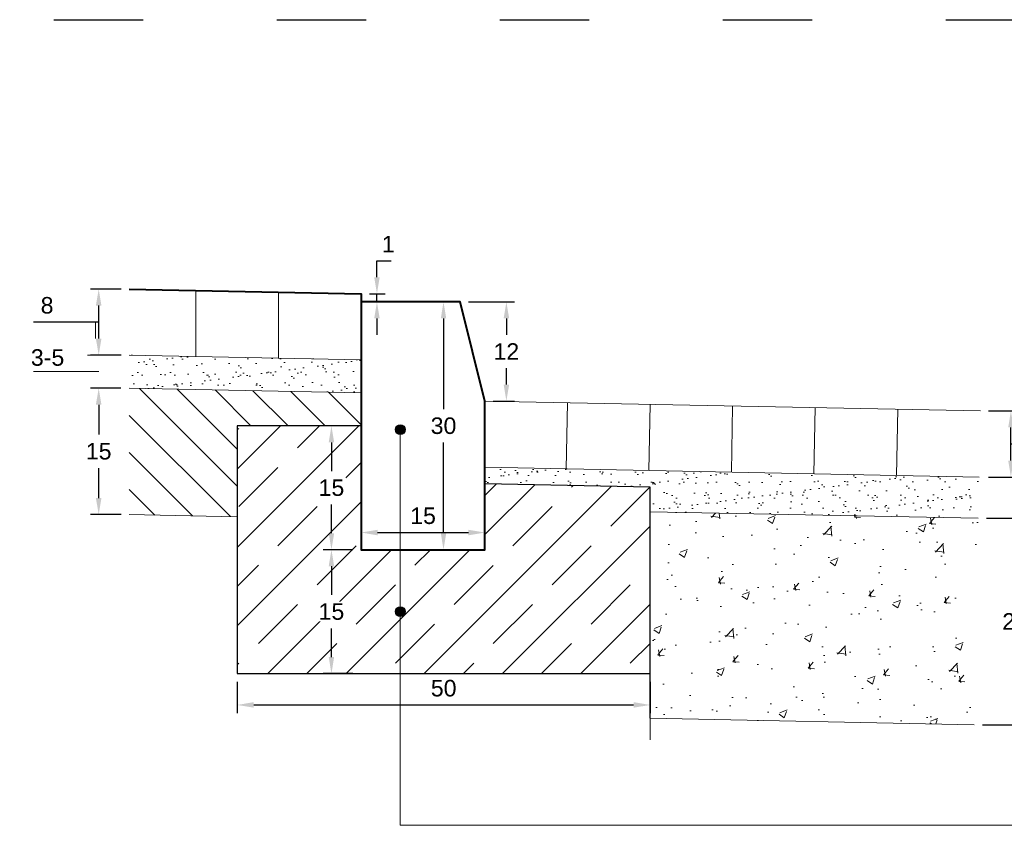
# Model space of a CAD drawing. Header units: millimetres. Extents: x 2422 to 2697, y 999 to 1037.
# Tile 30 of 48: x 2657.791 to 2658.984, y 1021.598 to 1022.573. Entities that reach past the tile are written whole.
import ezdxf

# ---------------------------------------------------------------- set-up
doc = ezdxf.new("R2010")
doc.units = ezdxf.units.MM
doc.linetypes.add('ACAD_ISO03W100', pattern=[30, 12, -18])
for name, color, linetype, lineweight in [('_JB_Chodnik', 52, 'Continuous', 9), ('_JB_Opisowe', 7, 'Continuous', 0), ('_PN-konstrukcja_linie', 7, 'Continuous', 18), ('_PN-konstrukcja_wypełnienie', 7, 'Continuous', 0), ('_PN-kostka_szara', 251, 'Continuous', 13), ('_PN-kraweznik', 7, 'Continuous', 40), ('_PN-nawierzchnia_kostka_szara', 251, 'Continuous', 40), ('_PN-podsypka_wypełnienie', 7, 'Continuous', 9), ('_PN-wymiary', 7, 'Continuous', 15), ('_PN-ława-wypełnienie', 7, 'Continuous', 0), ('_SZK-wymiary_0.2', 7, 'Continuous', 15), ('Podbduowa', 34, 'Continuous', 9)]:
    doc.layers.add(name, color=color, linetype=linetype, lineweight=lineweight)
doc.layers.add('_JB_Nawierzchnia_Jezdnia_Kostka', color=133, linetype='Continuous', lineweight=9, transparency=0.15)
doc.layers.add('_JB_Warstwy_Wiążące', color=7, linetype='Continuous', lineweight=13, true_color=0x636363)
for name, color, linetype in [('_PN-ława', 7, 'Continuous'), ('_SZK-opis_0.2', 7, 'Continuous'), ('Podsypka', 30, 'Continuous')]:
    doc.layers.add(name, color=color, linetype=linetype)
doc.layers.add('TEMP', color=80, linetype='Continuous', plot=False)
doc.styles.add('standard szczeg', font='arial.ttf', dxfattribs={"height": 0.02})
doc.dimstyles.new('p normalny szczeg.', dxfattribs={"dimtxt": 0.02, "dimasz": 0.02, "dimexe": 0.01, "dimexo": 0.01, "dimgap": 0.01, "dimtad": 1, "dimtih": 1, "dimtoh": 1, "dimdec": 0, "dimlfac": 100, "dimzin": 1, "dimtxsty": 'standard szczeg', "dimcen": 2.5, "dimazin": 0, "dimtfac": 1, "dimtdec": 0, "dimtmove": 0, "dimatfit": 3, "dimfxl": 1, "dimarcsym": 0})

# ---------------------------------------------------------------- blocks, each defined once
blk = doc.blocks.new('*D71')
at = {"layer": '_SZK-wymiary_0.2', "color": 0, "lineweight": -2, "transparency": 16777216}
for p, q in [((2658.1948, 1022.0814), (2658.1589, 1022.0814)), ((2658.1689, 1022.0614), (2658.1689, 1022.0266)), ((2658.1689, 1021.9514), (2658.1689, 1021.9861)), ((2658.1948, 1021.9314), (2658.1589, 1021.9314))]:
    blk.add_line(p, q, dxfattribs=at)
at = {"layer": '_SZK-wymiary_0.2', "color": 0, "transparency": 16777216}
for points in [[(2658.1656, 1022.0614), (2658.1722, 1022.0614), (2658.1689, 1022.0814)], [(2658.1656, 1021.9514), (2658.1722, 1021.9514), (2658.1689, 1021.9314)]]:
    blk.add_solid(points, dxfattribs=at)
at = {"layer": 'Defpoints', "color": 0, "transparency": 16777216}
for p in [(2658.2048, 1022.0814), (2658.1689, 1021.9314), (2658.2048, 1021.9314)]:
    blk.add_point(p, dxfattribs=at)
at = {"layer": '_SZK-wymiary_0.2', "color": 0, "transparency": 16777216, "insert": (2658.1689, 1022.0064), "char_height": 0.02, "attachment_point": 5, "style": 'standard szczeg', "bg_fill": 3, "box_fill_scale": 1.1, "bg_fill_color": 256, "bg_fill_true_color": 13158600, "bg_fill_transparency": 0}
blk.add_mtext('15', dxfattribs=at)
blk = doc.blocks.new('*D72')
at = {"layer": '_SZK-wymiary_0.2', "color": 0, "lineweight": -2, "transparency": 16777216}
for p, q in [((2658.1948, 1021.9314), (2658.1589, 1021.9314)), ((2658.1689, 1021.9114), (2658.1689, 1021.8766)), ((2658.1689, 1021.8014), (2658.1689, 1021.8361)), ((2658.1948, 1021.7814), (2658.1589, 1021.7814))]:
    blk.add_line(p, q, dxfattribs=at)
at = {"layer": '_SZK-wymiary_0.2', "color": 0, "transparency": 16777216}
for points in [[(2658.1656, 1021.9114), (2658.1722, 1021.9114), (2658.1689, 1021.9314)], [(2658.1656, 1021.8014), (2658.1722, 1021.8014), (2658.1689, 1021.7814)]]:
    blk.add_solid(points, dxfattribs=at)
at = {"layer": 'Defpoints', "color": 0, "transparency": 16777216}
for p in [(2658.2048, 1021.9314), (2658.1689, 1021.7814), (2658.2048, 1021.7814)]:
    blk.add_point(p, dxfattribs=at)
at = {"layer": '_SZK-wymiary_0.2', "color": 0, "transparency": 16777216, "insert": (2658.1689, 1021.8564), "char_height": 0.02, "attachment_point": 5, "style": 'standard szczeg', "bg_fill": 3, "box_fill_scale": 1.1, "bg_fill_color": 256, "bg_fill_true_color": 13158600, "bg_fill_transparency": 0}
blk.add_mtext('15', dxfattribs=at)
blk = doc.blocks.new('*D73')
at = {"layer": '_SZK-wymiary_0.2', "color": 0, "lineweight": -2, "transparency": 16777216}
for p, q in [((2658.2048, 1021.9414), (2658.2048, 1021.9622)), ((2658.2248, 1021.9522), (2658.3348, 1021.9522)), ((2658.3548, 1021.9414), (2658.3548, 1021.9622))]:
    blk.add_line(p, q, dxfattribs=at)
at = {"layer": '_SZK-wymiary_0.2', "color": 0, "transparency": 16777216}
for points in [[(2658.2248, 1021.9555), (2658.2248, 1021.9488), (2658.2048, 1021.9522)], [(2658.3348, 1021.9555), (2658.3348, 1021.9488), (2658.3548, 1021.9522)]]:
    blk.add_solid(points, dxfattribs=at)
at = {"layer": 'Defpoints', "color": 0, "transparency": 16777216}
for p in [(2658.3548, 1021.9522), (2658.2048, 1021.9314), (2658.3548, 1021.9314)]:
    blk.add_point(p, dxfattribs=at)
at = {"layer": '_SZK-wymiary_0.2', "color": 0, "transparency": 16777216, "insert": (2658.2798, 1021.9724), "char_height": 0.02, "attachment_point": 5, "style": 'standard szczeg', "bg_fill": 3, "box_fill_scale": 1.1, "bg_fill_color": 256, "bg_fill_true_color": 13158600, "bg_fill_transparency": 0}
blk.add_mtext('15', dxfattribs=at)
blk = doc.blocks.new('*D74')
at = {"layer": '_SZK-wymiary_0.2', "color": 0, "lineweight": -2, "transparency": 16777216}
for p, q in [((2658.2871, 1022.2314), (2658.3146, 1022.2314)), ((2658.3046, 1022.2114), (2658.3046, 1022.1016)), ((2658.3046, 1021.9514), (2658.3046, 1022.0611)), ((2658.2871, 1021.9314), (2658.3146, 1021.9314))]:
    blk.add_line(p, q, dxfattribs=at)
at = {"layer": '_SZK-wymiary_0.2', "color": 0, "transparency": 16777216}
for points in [[(2658.3013, 1022.2114), (2658.3079, 1022.2114), (2658.3046, 1022.2314)], [(2658.3013, 1021.9514), (2658.3079, 1021.9514), (2658.3046, 1021.9314)]]:
    blk.add_solid(points, dxfattribs=at)
at = {"layer": 'Defpoints', "color": 0, "transparency": 16777216}
for p in [(2658.2771, 1022.2314), (2658.3046, 1022.2314), (2658.2771, 1021.9314)]:
    blk.add_point(p, dxfattribs=at)
at = {"layer": '_SZK-wymiary_0.2', "color": 0, "transparency": 16777216, "insert": (2658.3046, 1022.0814), "char_height": 0.02, "attachment_point": 5, "style": 'standard szczeg', "bg_fill": 3, "box_fill_scale": 1.1, "bg_fill_color": 256, "bg_fill_true_color": 13158600, "bg_fill_transparency": 0}
blk.add_mtext('30', dxfattribs=at)
blk = doc.blocks.new('*D75')
at = {"layer": '_SZK-wymiary_0.2', "color": 0, "lineweight": -2, "transparency": 16777216}
for p, q in [((2658.0548, 1021.7714), (2658.0548, 1021.7334)), ((2658.5548, 1021.7714), (2658.5548, 1021.7334)), ((2658.0748, 1021.7434), (2658.5348, 1021.7434))]:
    blk.add_line(p, q, dxfattribs=at)
at = {"layer": '_SZK-wymiary_0.2', "color": 0, "transparency": 16777216}
for points in [[(2658.0748, 1021.7468), (2658.0748, 1021.7401), (2658.0548, 1021.7434)], [(2658.5348, 1021.7468), (2658.5348, 1021.7401), (2658.5548, 1021.7434)]]:
    blk.add_solid(points, dxfattribs=at)
at = {"layer": 'Defpoints', "color": 0, "transparency": 16777216}
for p in [(2658.0548, 1021.7814), (2658.5548, 1021.7814), (2658.5548, 1021.7434)]:
    blk.add_point(p, dxfattribs=at)
at = {"layer": '_SZK-wymiary_0.2', "color": 0, "transparency": 16777216, "insert": (2658.3048, 1021.7636), "char_height": 0.02, "attachment_point": 5, "style": 'standard szczeg', "bg_fill": 3, "box_fill_scale": 1.1, "bg_fill_color": 256, "bg_fill_true_color": 13158600, "bg_fill_transparency": 0}
blk.add_mtext('50', dxfattribs=at)
blk = doc.blocks.new('*D76')
at = {"layer": '_SZK-wymiary_0.2', "color": 0, "lineweight": -2, "transparency": 16777216}
for p, q in [((2658.224, 1022.2613), (2658.224, 1022.2813)), ((2658.224, 1022.2813), (2658.2414, 1022.2813)), ((2658.215, 1022.2413), (2658.234, 1022.2413)), ((2658.224, 1022.2314), (2658.224, 1022.2413)), ((2658.2148, 1022.2314), (2658.234, 1022.2314)), ((2658.224, 1022.2114), (2658.224, 1022.1914))]:
    blk.add_line(p, q, dxfattribs=at)
at = {"layer": '_SZK-wymiary_0.2', "color": 0, "transparency": 16777216}
for points in [[(2658.2207, 1022.2613), (2658.2273, 1022.2613), (2658.224, 1022.2413)], [(2658.2207, 1022.2114), (2658.2273, 1022.2114), (2658.224, 1022.2314)]]:
    blk.add_solid(points, dxfattribs=at)
at = {"layer": 'Defpoints', "color": 0, "transparency": 16777216}
for p in [(2658.205, 1022.2413), (2658.224, 1022.2413), (2658.2048, 1022.2314)]:
    blk.add_point(p, dxfattribs=at)
at = {"layer": '_SZK-wymiary_0.2', "color": 0, "transparency": 16777216, "insert": (2658.2377, 1022.3014), "char_height": 0.02, "attachment_point": 5, "style": 'standard szczeg', "bg_fill": 3, "box_fill_scale": 1.1, "bg_fill_color": 256, "bg_fill_true_color": 13158600, "bg_fill_transparency": 0}
blk.add_mtext('1', dxfattribs=at)
blk = doc.blocks.new('*D77')
at = {"layer": '_SZK-wymiary_0.2', "color": 0, "lineweight": -2, "transparency": 16777216}
for p, q in [((2657.914, 1022.127), (2657.8771, 1022.127)), ((2657.8871, 1022.107), (2657.8871, 1022.0707)), ((2657.8871, 1021.994), (2657.8871, 1022.0303)), ((2657.9141, 1021.974), (2657.8771, 1021.974))]:
    blk.add_line(p, q, dxfattribs=at)
at = {"layer": '_SZK-wymiary_0.2', "color": 0, "transparency": 16777216}
for points in [[(2657.8837, 1022.107), (2657.8904, 1022.107), (2657.8871, 1022.127)], [(2657.8837, 1021.994), (2657.8904, 1021.994), (2657.8871, 1021.974)]]:
    blk.add_solid(points, dxfattribs=at)
at = {"layer": 'Defpoints', "color": 0, "transparency": 16777216}
for p in [(2657.924, 1022.127), (2657.8871, 1021.974), (2657.9241, 1021.974)]:
    blk.add_point(p, dxfattribs=at)
at = {"layer": '_SZK-wymiary_0.2', "color": 0, "transparency": 16777216, "insert": (2657.8871, 1022.0505), "char_height": 0.02, "attachment_point": 5, "style": 'standard szczeg'}
blk.add_mtext('15', dxfattribs=at)
blk = doc.blocks.new('*D78')
at = {"layer": '_SZK-wymiary_0.2', "color": 0, "lineweight": -2, "ltscale": 0.09, "transparency": 16777216}
for p, q in [((2657.9141, 1022.247), (2657.8771, 1022.247)), ((2657.8871, 1022.187), (2657.8871, 1022.227)), ((2657.8412, 1022.207), (2657.8081, 1022.207)), ((2657.8871, 1022.207), (2657.8412, 1022.207)), ((2657.9141, 1022.167), (2657.8771, 1022.167))]:
    blk.add_line(p, q, dxfattribs=at)
at = {"layer": '_SZK-wymiary_0.2', "color": 0, "ltscale": 0.09, "transparency": 16777216}
for points in [[(2657.8837, 1022.227), (2657.8904, 1022.227), (2657.8871, 1022.247)], [(2657.8837, 1022.187), (2657.8904, 1022.187), (2657.8871, 1022.167)]]:
    blk.add_solid(points, dxfattribs=at)
at = {"layer": 'Defpoints', "color": 0, "ltscale": 0.09, "transparency": 16777216}
for p in [(2657.8871, 1022.247), (2657.9241, 1022.247), (2657.9241, 1022.167)]:
    blk.add_point(p, dxfattribs=at)
at = {"layer": '_SZK-wymiary_0.2', "color": 0, "ltscale": 0.09, "transparency": 16777216, "insert": (2657.8246, 1022.2272), "char_height": 0.02, "attachment_point": 5, "style": 'standard szczeg', "bg_fill": 3, "box_fill_scale": 1.1, "bg_fill_color": 256, "bg_fill_true_color": 13158600, "bg_fill_transparency": 0}
blk.add_mtext('8', dxfattribs=at)
blk = doc.blocks.new('*D420')
at = {"layer": '_SZK-wymiary_0.2', "color": 0, "lineweight": -2, "ltscale": 0.09, "transparency": 16777216}
for p, q in [((2658.9646, 1022.0994), (2659.0016, 1022.0994)), ((2658.9916, 1022.0394), (2658.9916, 1022.0794)), ((2658.9916, 1022.0594), (2659.0375, 1022.0594)), ((2659.0375, 1022.0594), (2659.0706, 1022.0594)), ((2658.9646, 1022.0194), (2659.0016, 1022.0194))]:
    blk.add_line(p, q, dxfattribs=at)
at = {"layer": '_SZK-wymiary_0.2', "color": 0, "ltscale": 0.09, "transparency": 16777216}
for points in [[(2658.9883, 1022.0794), (2658.9949, 1022.0794), (2658.9916, 1022.0994)], [(2658.9883, 1022.0394), (2658.9949, 1022.0394), (2658.9916, 1022.0194)]]:
    blk.add_solid(points, dxfattribs=at)
at = {"layer": 'Defpoints', "color": 0, "ltscale": 0.09, "transparency": 16777216}
for p in [(2658.9546, 1022.0994), (2658.9916, 1022.0994), (2658.9546, 1022.0194)]:
    blk.add_point(p, dxfattribs=at)
at = {"layer": '_SZK-wymiary_0.2', "color": 0, "ltscale": 0.09, "transparency": 16777216, "insert": (2659.054, 1022.0796), "char_height": 0.02, "attachment_point": 5, "style": 'standard szczeg', "bg_fill": 3, "box_fill_scale": 1.1, "bg_fill_color": 256, "bg_fill_true_color": 13158600, "bg_fill_transparency": 0}
blk.add_mtext('8', dxfattribs=at)
blk = doc.blocks.new('*D421')
at = {"layer": '_SZK-wymiary_0.2', "color": 0, "lineweight": -2, "transparency": 16777216}
for p, q in [((2659.0249, 1022.0394), (2659.0249, 1022.0594)), ((2658.9646, 1022.0194), (2659.0349, 1022.0194)), ((2659.0249, 1022.0194), (2659.0249, 1022.0146)), ((2658.962, 1021.9694), (2659.0349, 1021.9694)), ((2659.0249, 1021.9694), (2659.0249, 1021.9742)), ((2659.0249, 1021.9494), (2659.0249, 1021.9294))]:
    blk.add_line(p, q, dxfattribs=at)
at = {"layer": '_SZK-wymiary_0.2', "color": 0, "transparency": 16777216}
for points in [[(2659.0215, 1022.0394), (2659.0282, 1022.0394), (2659.0249, 1022.0194)], [(2659.0215, 1021.9494), (2659.0282, 1021.9494), (2659.0249, 1021.9694)]]:
    blk.add_solid(points, dxfattribs=at)
at = {"layer": 'Defpoints', "color": 0, "transparency": 16777216}
for p in [(2658.9546, 1022.0194), (2659.0249, 1022.0194), (2658.952, 1021.9694)]:
    blk.add_point(p, dxfattribs=at)
at = {"layer": '_SZK-wymiary_0.2', "color": 0, "transparency": 16777216, "insert": (2659.0249, 1021.9944), "char_height": 0.02, "attachment_point": 5, "style": 'standard szczeg', "bg_fill": 3, "box_fill_scale": 1.1, "bg_fill_color": 256, "bg_fill_true_color": 13158600, "bg_fill_transparency": 0}
blk.add_mtext('3-5', dxfattribs=at)
blk = doc.blocks.new('*D422')
at = {"layer": '_SZK-wymiary_0.2', "color": 0, "lineweight": -2, "transparency": 16777216}
for p, q in [((2658.962, 1021.9694), (2659.0067, 1021.9694)), ((2658.9967, 1021.9494), (2658.9967, 1021.8646)), ((2658.9967, 1021.7394), (2658.9967, 1021.8242)), ((2658.957, 1021.7194), (2659.0067, 1021.7194))]:
    blk.add_line(p, q, dxfattribs=at)
at = {"layer": '_SZK-wymiary_0.2', "color": 0, "transparency": 16777216}
for points in [[(2658.9933, 1021.9494), (2659, 1021.9494), (2658.9967, 1021.9694)], [(2658.9933, 1021.7394), (2659, 1021.7394), (2658.9967, 1021.7194)]]:
    blk.add_solid(points, dxfattribs=at)
at = {"layer": 'Defpoints', "color": 0, "transparency": 16777216}
for p in [(2658.952, 1021.9694), (2658.947, 1021.7194), (2658.9967, 1021.7194)]:
    blk.add_point(p, dxfattribs=at)
at = {"layer": '_SZK-wymiary_0.2', "color": 0, "transparency": 16777216, "insert": (2658.9967, 1021.8444), "char_height": 0.02, "attachment_point": 5, "style": 'standard szczeg'}
blk.add_mtext('25', dxfattribs=at)
blk = doc.blocks.new('*D450')
at = {"layer": '_SZK-wymiary_0.2', "color": 0, "lineweight": -2, "transparency": 16777216}
for p, q in [((2658.3348, 1022.2314), (2658.3907, 1022.2314)), ((2658.3807, 1022.2114), (2658.3807, 1022.1914)), ((2658.3807, 1022.1314), (2658.3807, 1022.1513)), ((2658.3648, 1022.1114), (2658.3907, 1022.1114))]:
    blk.add_line(p, q, dxfattribs=at)
at = {"layer": '_SZK-wymiary_0.2', "color": 0, "transparency": 16777216}
for points in [[(2658.3774, 1022.2114), (2658.3841, 1022.2114), (2658.3807, 1022.2314)], [(2658.3774, 1022.1314), (2658.3841, 1022.1314), (2658.3807, 1022.1114)]]:
    blk.add_solid(points, dxfattribs=at)
at = {"layer": 'Defpoints', "color": 0, "transparency": 16777216}
for p in [(2658.3248, 1022.2314), (2658.3807, 1022.2314), (2658.3548, 1022.1114)]:
    blk.add_point(p, dxfattribs=at)
at = {"layer": '_SZK-wymiary_0.2', "color": 0, "transparency": 16777216, "insert": (2658.3807, 1022.1714), "char_height": 0.02, "attachment_point": 5, "style": 'standard szczeg', "bg_fill": 3, "box_fill_scale": 1.1, "bg_fill_color": 256, "bg_fill_true_color": 13158600, "bg_fill_transparency": 0}
blk.add_mtext('12', dxfattribs=at)

msp = doc.modelspace()

# ---------------------------------------------------------------- hatches: boundary and pattern name
at = {"layer": '_PN-konstrukcja_wypełnienie', "lineweight": 0, "ltscale": 0.09}
h = msp.add_hatch(dxfattribs=at)
h.set_pattern_fill('ANSI31', color=256, scale=0.01, angle=90)
h.set_pattern_definition([(135, (-523.156066, -741.983427), (-0.0224506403, -0.0224506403), [])])
h.paths.add_polyline_path([(2658.0548, 1022.0814), (2658.1048, 1022.0814), (2658.2048, 1022.0814), (2658.2048, 1022.1213), (2657.9241, 1022.127), (2657.9241, 1021.974), (2658.0548, 1021.9713)])
at = {"layer": '_PN-podsypka_wypełnienie', "ltscale": 0.09}
h = msp.add_hatch(dxfattribs=at)
h.set_pattern_fill('AR-SAND', color=256, scale=0.0005, style=0)
h.set_pattern_definition([(37.5, (-523.156066, -741.983427), (-0.00080001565, 0.02447066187), [0, -0.019304, 0, -0.02159, 0, -0.0206375]), (7.5, (-523.156066, -741.983427), (0.02247616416, 0.03584125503), [0, -0.010414, 0, -0.017399, 0, -0.0066675]), (327.5, (-523.171687, -741.983427), (0.03954961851, 7.185923e-05), [0, -0.00635, 0, -0.02286, 0, -0.029845]), (317.5, (-523.171687, -741.983427), (0.03817782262, 0.01114646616), [0, -0.003175, 0, -0.014986, 0, -0.017145])])
h.paths.add_polyline_path([(2657.9241, 1022.167), (2657.9241, 1022.127), (2658.2048, 1022.1213), (2658.2048, 1022.1614)])
at = {"layer": '_PN-ława-wypełnienie'}
h = msp.add_hatch(dxfattribs=at)
h.set_pattern_fill('JIS_STN_1E', color=256, scale=0.067035, style=0)
h.set_pattern_definition([(45, (2646.53846, 1013.261775), (-0.0474008, 0.0474008), []), (45, (2646.58572, 1013.261775), (-0.0474008, 0.0474008), [0.06703484, -0.0335174])])
h.paths.add_polyline_path([(2658.5548, 1022.0073), (2658.3548, 1022.0113), (2658.3548, 1021.9314), (2658.2048, 1021.9314), (2658.2048, 1022.0814), (2658.0548, 1022.0814), (2658.0548, 1021.7814), (2658.5548, 1021.7814)])
at = {"layer": '_SZK-opis_0.2', "ltscale": 0.09}
h = msp.add_hatch(color=256, dxfattribs=at)
h.dxf.hatch_style = 1
h.paths.add_polyline_path([(2658.2463, 1022.0768, 1), (2658.2583, 1022.0768, 1)])
h = msp.add_hatch(color=256, dxfattribs=at)
h.dxf.hatch_style = 1
h.paths.add_polyline_path([(2658.2463, 1022.0768, 1), (2658.2583, 1022.0768, 1)])
h = msp.add_hatch(color=256, dxfattribs=at)
h.dxf.hatch_style = 1
h.paths.add_polyline_path([(2658.2463, 1021.8564, 1), (2658.2583, 1021.8564, 1)])
at = {"layer": 'Podbduowa', "ltscale": 0.02}
h = msp.add_hatch(dxfattribs=at)
h.set_pattern_fill('AR-CONC', scale=0.0005)
h.set_pattern_definition([(50, (-0.078826, -8.682705), (0.0910923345, -0.0079695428), [0.009525, -0.104775]), (355, (-0.07883, -8.682705), (-0.0176217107, 0.0955284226), [0.00762, -0.083820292]), (100.4514447, (-0.071235, -8.68337), (0.0734706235, 0.087558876), [0.0080950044, -0.0890451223]), (46.1842, (-0.07883, -8.6573), (0.1355395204, -0.021021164), [0.0142875, -0.1571625]), (96.6355576, (-0.06753, -8.65906), (0.118702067, 0.123713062), [0.0121425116, -0.133567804]), (351.184151, (-0.07883, -8.6573), (0.118702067, 0.123713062), [0.0114299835, -0.125729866]), (21, (-0.066126, -8.663655), (0.0758071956, -0.051132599), [0.009525, -0.104775]), (326, (-0.06613, -8.663655), (0.0309010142, 0.092093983), [0.00762, -0.08382]), (71.451445, (-0.05981, -8.66792), (0.1067082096, 0.0409613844), [0.0080950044, -0.0890449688]), (37.5, (-0.078826, -8.682705), (0.00154430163, 0.04227751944), [0, -0.082804, 0, -0.08509, 0, -0.0841375]), (7.5, (-0.078826, -8.682705), (0.03340983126, 0.0500902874), [0, -0.048514, 0, -0.080899, 0, -0.0320675]), (327.5, (-0.107147, -8.682705), (0.0677952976, -0.002864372), [0, -0.03175, 0, -0.09906, 0, -0.131445]), (317.5, (-0.119847, -8.682705), (0.0740645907, 0.0127132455), [0, -0.041275, 0, -0.065786, 0, -0.093345])])
h.paths.add_polyline_path([(2658.947, 1021.7194), (2658.952, 1021.9694), (2658.5547, 1021.9773), (2658.5546, 1021.7812), (2658.5546, 1021.7273)])
at = {"layer": 'Podsypka', "lineweight": 13, "ltscale": 0.09}
h = msp.add_hatch(dxfattribs=at)
h.set_pattern_fill('AR-SAND', scale=0.0005, style=0)
h.set_pattern_definition([(37.5, (44.73212, -829.754252), (-0.00080001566, 0.02447066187), [0, -0.019304, 0, -0.02159, 0, -0.0206375]), (7.5, (44.73212, -829.754252), (0.02247616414, 0.03584125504), [0, -0.010414, 0, -0.017399, 0, -0.0066675]), (327.5, (44.7165, -829.754252), (0.03954961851, 7.185926e-05), [0, -0.00635, 0, -0.02286, 0, -0.029845]), (317.5, (44.7165, -829.754252), (0.0381778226, 0.0111464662), [0, -0.003175, 0, -0.014986, 0, -0.017145])])
h.paths.add_polyline_path([(2658.952, 1021.9694), (2658.953, 1022.0194), (2658.3547, 1022.0313), (2658.3548, 1022.0113), (2658.5547, 1022.0073), (2658.5547, 1021.9773)])

# ---------------------------------------------------------------- linework, layer by layer
at = {"layer": '_JB_Chodnik'}
for points in [[(2658.0048, 1022.2454), (2658.0048, 1022.1654)], [(2658.1048, 1022.2434), (2658.1048, 1022.1634)]]:
    msp.add_lwpolyline(points, dxfattribs=at)
at = {"layer": '_JB_Chodnik', "color": 7, "ltscale": 0.09}
for points in [[(2658.3548, 1022.1114), (2658.9546, 1022.0994)], [(2658.3547, 1022.0313), (2658.953, 1022.0194)], [(2658.5546, 1021.7812), (2658.5546, 1021.7273), (2658.947, 1021.7194)]]:
    msp.add_lwpolyline(points, dxfattribs=at)
at = {"layer": '_JB_Nawierzchnia_Jezdnia_Kostka', "ltscale": 0.02}
for points in [[(2658.4547, 1022.1094), (2658.4531, 1022.0294)], [(2658.5547, 1022.1074), (2658.5531, 1022.0274)], [(2658.6547, 1022.1054), (2658.6531, 1022.0254)], [(2658.7547, 1022.1034), (2658.7531, 1022.0234)], [(2658.8547, 1022.1014), (2658.8531, 1022.0214)]]:
    msp.add_lwpolyline(points, dxfattribs=at)
at = {"layer": '_JB_Opisowe', "ltscale": 0.09}
msp.add_line((2657.8834, 1022.187), (2657.8834, 1022.207), dxfattribs=at)
at = {"layer": '_JB_Warstwy_Wiążące', "color": 7, "ltscale": 0.09}
msp.add_lwpolyline([(2658.5547, 1021.9773), (2658.952, 1021.9694)], dxfattribs=at)
at = {"layer": '_PN-konstrukcja_linie'}
msp.add_line((2658.5547, 1021.7013), (2658.5548, 1021.7814), dxfattribs=at)
for points in [[(2658.2048, 1022.1213), (2657.9241, 1022.127)], [(2658.0548, 1021.9713), (2657.9241, 1021.974)]]:
    msp.add_lwpolyline(points, dxfattribs=at)
at = {"layer": '_PN-wymiary'}
msp.add_lwpolyline([(2658.2048, 1022.2314), (2658.2048, 1021.9314)], dxfattribs=at)
at = {"layer": '_PN-ława'}
msp.add_lwpolyline([(2658.2048, 1022.0814), (2658.0548, 1022.0814), (2658.0548, 1021.7814), (2658.5548, 1021.7814), (2658.5548, 1022.0073), (2658.3548, 1022.0113)], dxfattribs=at)
at = {"layer": '_SZK-opis_0.2', "ltscale": 0.09}
for centre in [(2658.2523, 1022.0768), (2658.2523, 1021.8564)]:
    msp.add_circle(centre, 0.006, dxfattribs=at)
at = {"layer": '_SZK-wymiary_0.2', "ltscale": 0.09}
for p, q in [((2657.9104, 1022.167), (2657.8734, 1022.167)), ((2657.8421, 1022.147), (2657.8082, 1022.147)), ((2657.8871, 1022.147), (2657.8421, 1022.147))]:
    msp.add_line(p, q, dxfattribs=at)

# ---------------------------------------------------------------- texts
at = {"layer": '_SZK-wymiary_0.2', "ltscale": 0.09, "insert": (2657.8252, 1022.164), "char_height": 0.02, "attachment_point": 5, "style": 'standard szczeg', "bg_fill": 3, "box_fill_scale": 1.1, "bg_fill_color": 256, "bg_fill_true_color": 13158600, "bg_fill_transparency": 0}
msp.add_mtext('3-5', dxfattribs=at)

# ---------------------------------------------------------------- dimensions: what is measured, and where the dimension line sits
at = {"layer": '_SZK-wymiary_0.2'}
dim = msp.add_linear_dim(base=(2657.8871, 1021.974), p1=(2657.924, 1022.127), p2=(2657.9241, 1021.974), angle=90, dimstyle='p normalny szczeg.', dxfattribs=at)
dim.commit()
dim.dimension.update_dxf_attribs({"geometry": '*D77', "text_midpoint": (2657.8871, 1022.0505)})

# ---------------------------------------------------------------- next in the draw order: linework, layer by layer
at = {"layer": 'TEMP', "linetype": 'ACAD_ISO03W100', "ltscale": 0.009}
msp.add_lwpolyline([(2656.4828, 1022.1322), (2656.4828, 1022.5732), (2665.5237, 1022.5732), (2665.5237, 1022.0509)], dxfattribs=at)

# ---------------------------------------------------------------- next in the draw order: dimensions: what is measured, and where the dimension line sits
at = {"layer": '_SZK-wymiary_0.2'}
for base, p1, p2, picture, middle in [((2658.224, 1022.2413), (2658.2048, 1022.2314), (2658.205, 1022.2413), '*D76', (2658.2377, 1022.3014)), ((2658.1689, 1021.9314), (2658.2048, 1022.0814), (2658.2048, 1021.9314), '*D71', (2658.1689, 1022.0064))]:
    dim = msp.add_linear_dim(base=base, p1=p1, p2=p2, angle=90, dimstyle='p normalny szczeg.', override={"dimtfill": 1}, dxfattribs=at)
    dim.commit()
    dim.dimension.update_dxf_attribs({"geometry": picture, "text_midpoint": middle})
at = {"layer": '_SZK-wymiary_0.2', "ltscale": 0.09}
for base, p1, p2, picture, middle in [((2657.8871, 1022.247), (2657.9241, 1022.167), (2657.9241, 1022.247), '*D78', (2657.8312, 1022.207)), ((2658.9916, 1022.0994), (2658.9546, 1022.0194), (2658.9546, 1022.0994), '*D420', (2659.0475, 1022.0594))]:
    dim = msp.add_linear_dim(base=base, p1=p1, p2=p2, angle=90, dimstyle='p normalny szczeg.', override={"dimtmove": 1, "dimtfill": 1}, dxfattribs=at)
    dim.commit()
    dim.dimension.update_dxf_attribs({"geometry": picture, "text_midpoint": middle, "dimtype": 160})

# ---------------------------------------------------------------- next in the draw order: linework, layer by layer
at = {"layer": '_PN-kostka_szara'}
msp.add_lwpolyline([(2658.2048, 1022.1614), (2657.9241, 1022.167)], dxfattribs=at)
at = {"layer": '_PN-nawierzchnia_kostka_szara'}
msp.add_lwpolyline([(2657.9241, 1022.247), (2658.2048, 1022.2414), (2658.2048, 1022.2314)], dxfattribs=at)

# ---------------------------------------------------------------- next in the draw order: dimensions: what is measured, and where the dimension line sits
at = {"layer": '_SZK-wymiary_0.2'}
dim = msp.add_linear_dim(base=(2659.0249, 1022.0194), p1=(2658.952, 1021.9694), p2=(2658.9546, 1022.0194), angle=90, text='3-5', dimstyle='p normalny szczeg.', override={"dimtfill": 1}, dxfattribs=at)
dim.commit()
dim.dimension.update_dxf_attribs({"geometry": '*D421', "text_midpoint": (2659.0249, 1021.9944), "dimtype": 160})
dim = msp.add_linear_dim(base=(2658.1689, 1021.7814), p1=(2658.2048, 1021.9314), p2=(2658.2048, 1021.7814), angle=90, dimstyle='p normalny szczeg.', override={"dimtfill": 1}, dxfattribs=at)
dim.commit()
dim.dimension.update_dxf_attribs({"geometry": '*D72', "text_midpoint": (2658.1689, 1021.8564)})

# ---------------------------------------------------------------- next in the draw order: dimensions: what is measured, and where the dimension line sits
for base, p1, p2, picture, middle in [((2658.3548, 1021.9522), (2658.2048, 1021.9314), (2658.3548, 1021.9314), '*D73', (2658.2798, 1021.9724)), ((2658.5548, 1021.7434), (2658.0548, 1021.7814), (2658.5548, 1021.7814), '*D75', (2658.3048, 1021.7636))]:
    dim = msp.add_linear_dim(base=base, p1=p1, p2=p2, angle=0, dimstyle='p normalny szczeg.', override={"dimtfill": 1}, dxfattribs=at)
    dim.commit()
    dim.dimension.update_dxf_attribs({"geometry": picture, "text_midpoint": middle})
dim = msp.add_linear_dim(base=(2658.9967, 1021.7194), p1=(2658.952, 1021.9694), p2=(2658.947, 1021.7194), angle=90, dimstyle='p normalny szczeg.', dxfattribs=at)
dim.commit()
dim.dimension.update_dxf_attribs({"geometry": '*D422', "text_midpoint": (2658.9967, 1021.8444)})

# ---------------------------------------------------------------- next in the draw order: dimensions: what is measured, and where the dimension line sits
dim = msp.add_linear_dim(base=(2658.3046, 1022.2314), p1=(2658.2771, 1021.9314), p2=(2658.2771, 1022.2314), angle=90, dimstyle='p normalny szczeg.', override={"dimtfill": 1}, dxfattribs=at)
dim.commit()
dim.dimension.update_dxf_attribs({"geometry": '*D74', "text_midpoint": (2658.3046, 1022.0814), "dimtype": 160})

# ---------------------------------------------------------------- next in the draw order: linework, layer by layer
at = {"layer": '_JB_Opisowe', "ltscale": 0.02}
msp.add_lwpolyline([(2659.1839, 1021.5977), (2658.2523, 1021.5977), (2658.2523, 1022.0768)], dxfattribs=at)
at = {"layer": '_PN-kraweznik'}
msp.add_lwpolyline([(2658.3548, 1022.1114), (2658.3248, 1022.2314), (2658.2048, 1022.2314), (2658.2048, 1021.9314), (2658.3548, 1021.9314)], close=True, dxfattribs=at)

# ---------------------------------------------------------------- next in the draw order: dimensions: what is measured, and where the dimension line sits
at = {"layer": '_SZK-wymiary_0.2'}
dim = msp.add_linear_dim(base=(2658.3807, 1022.2314), p1=(2658.3548, 1022.1114), p2=(2658.3248, 1022.2314), angle=90, dimstyle='p normalny szczeg.', override={"dimtfill": 1}, dxfattribs=at)
dim.commit()
dim.dimension.update_dxf_attribs({"geometry": '*D450', "text_midpoint": (2658.3807, 1022.1714)})

doc.saveas('drawing.dxf')
